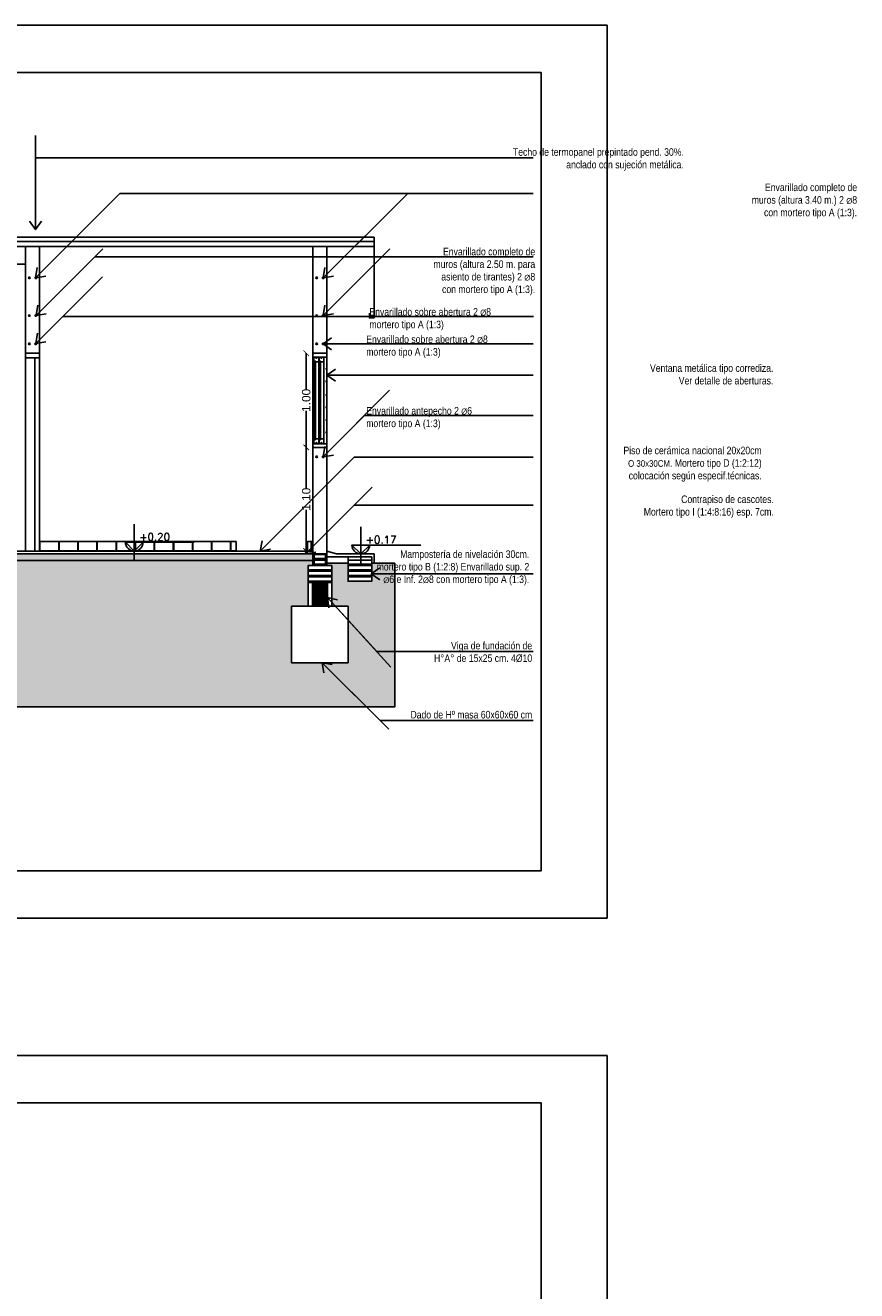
# Model space of a CAD drawing. Header units: millimetres. Extents: x 201 to 840, y 135 to 685.
# Tile 159 of 219: x 309 to 318, y 320 to 334. Entities that reach past the tile are written whole.
import ezdxf

# ---------------------------------------------------------------- set-up
doc = ezdxf.new("R2010")
doc.units = ezdxf.units.MM
doc.linetypes.add('HIDDEN2', pattern=[0.1875, 0.125, -0.0625])
for name, color, linetype in [('01', 1, 'Continuous'), ('01_ABERTURAS', 3, 'Continuous'), ('02', 2, 'Continuous'), ('03', 3, 'Continuous'), ('04', 4, 'Continuous'), ('06', 5, 'Continuous'), ('cota', 2, 'Continuous'), ('HACHT CONTRAPISO', 2, 'Continuous'), ('HACHT H°A°', 1, 'Continuous'), ('HACHT TIERRA', 252, 'Continuous'), ('LAMINA', 6, 'Continuous'), ('LLAMADAS', 1, 'Continuous'), ('muro', 6, 'Continuous'), ('NIVELES', 1, 'Continuous'), ('piso', 1, 'Continuous'), ('Techo', 4, 'Continuous')]:
    doc.layers.add(name, color=color, linetype=linetype)
doc.styles.add('ARIAL', font='arial.ttf', dxfattribs={"height": 0.06})
doc.styles.add('ROMANS', font='romans.shx')
doc.styles.get("Standard").update_dxf_attribs({"font": 'arial.ttf'})
doc.styles.add('STYLE1', font='ARIALUNI.TTF', dxfattribs={"height": 0.09})
doc.dimstyles.new('05', dxfattribs={"dimscale": 0, "dimtxt": 0.09, "dimasz": 0.05, "dimexe": 0, "dimexo": 0, "dimgap": 0, "dimtad": 0, "dimzin": 0, "dimdsep": 46, "dimtxsty": 'Standard', "dimblk": 'OPEN90', "dimcen": 0.25, "dimclrd": 1, "dimclre": 1, "dimclrt": 3, "dimadec": 0, "dimazin": 0, "dimtfac": 1, "dimtofl": 0, "dimtmove": 2, "dimatfit": 3, "dimldrblk": 'BOXFILLED', "dimfxl": 1, "dimtolj": 1, "dimtzin": 0, "dimarcsym": 0})
doc.dimstyles.new('D3', dxfattribs={"dimscale": 0, "dimtxt": 0.09, "dimasz": 0.06, "dimexe": 0, "dimexo": 0.15, "dimgap": 0, "dimtad": 0, "dimzin": 0, "dimdsep": 46, "dimtxsty": 'STYLE1', "dimblk": 'ARCHTICK', "dimcen": 1, "dimse1": 1, "dimse2": 1, "dimclrd": 1, "dimclre": 1, "dimclrt": 3, "dimadec": 0, "dimazin": 0, "dimtfac": 1, "dimtmove": 2, "dimatfit": 1, "dimldrblk": 'OPEN90', "dimfxl": 1, "dimtolj": 1, "dimtzin": 0, "dimarcsym": 0})

# ---------------------------------------------------------------- blocks, each defined once
blk = doc.blocks.new('_ARCHTICK')
at = {"color": 0, "linetype": 'ByBlock', "const_width": 0.15}
blk.add_lwpolyline([(-0.5, -0.5), (0.5, 0.5)], dxfattribs=at)
blk = doc.blocks.new('*D303')
at = {"layer": 'cota', "color": 1, "lineweight": -2}
for p, q in [((311.835, 329.145), (311.835, 328.707)), ((311.835, 328.045), (311.835, 328.482))]:
    blk.add_line(p, q, dxfattribs=at)
at = {"layer": 'DEFPOINTS', "color": 0}
for p in [(311.98, 329.145), (311.835, 328.045), (311.905, 328.045)]:
    blk.add_point(p, dxfattribs=at)
at = {"layer": 'cota', "color": 1, "lineweight": -2, "xscale": 0.06, "yscale": 0.06, "zscale": 0.06}
for p, rotation in [((311.835, 329.145), 90), ((311.835, 328.045), 270)]:
    blk.add_blockref('_ARCHTICK', p, dxfattribs=dict(at, rotation=rotation))
at = {"layer": 'cota', "color": 3, "insert": (311.835, 328.595), "char_height": 0.09, "attachment_point": 5, "rotation": 90, "style": 'STYLE1'}
blk.add_mtext('\\A1;1.10', dxfattribs=at)
blk = doc.blocks.new('_OPEN90')
at = {"color": 0, "linetype": 'ByBlock'}
for p, q in [((0, 0), (-1, 0)), ((-0.5, 0.5), (0, 0)), ((0, 0), (-0.5, -0.5))]:
    blk.add_line(p, q, dxfattribs=at)
blk = doc.blocks.new('*D304')
at = {"layer": 'cota', "color": 1, "lineweight": -2}
for p, q in [((311.835, 330.145), (311.835, 329.757)), ((311.835, 329.145), (311.835, 329.532))]:
    blk.add_line(p, q, dxfattribs=at)
at = {"layer": 'DEFPOINTS', "color": 0}
for p in [(311.835, 330.145), (311.98, 330.145), (311.98, 329.145)]:
    blk.add_point(p, dxfattribs=at)
at = {"layer": 'cota', "color": 1, "lineweight": -2, "xscale": 0.06, "yscale": 0.06, "zscale": 0.06}
for p, rotation in [((311.835, 330.145), 90), ((311.835, 329.145), 270)]:
    blk.add_blockref('_ARCHTICK', p, dxfattribs=dict(at, rotation=rotation))
at = {"layer": 'cota', "color": 3, "insert": (311.835, 329.645), "char_height": 0.09, "attachment_point": 5, "rotation": 90, "style": 'STYLE1'}
blk.add_mtext('\\A1;1.00', dxfattribs=at)

msp = doc.modelspace()

# ---------------------------------------------------------------- hatches: boundary and pattern name
at = {"layer": 'HACHT CONTRAPISO'}
h = msp.add_hatch(dxfattribs=at)
h.set_pattern_fill('AR-CONC', color=256, scale=0.0015, style=0)
h.set_pattern_definition([(50, (303.14786, 327.94485), (0.273277, -0.0239086), [0.028575, -0.314325]), (355, (303.14786, 327.94485), (-0.052864, 0.286585), [0.02286, -0.25146]), (100.451, (303.17064, 327.94286), (0.220414, 0.262675), [0.024285, -0.267135]), (46.184, (303.14786, 328.02105), (0.406619, -0.063063), [0.042862, -0.471487]), (96.6356, (303.18175, 328.0158), (0.356106, 0.371138), [0.036428, -0.400703]), (351.184, (303.14786, 328.02105), (0.356107, 0.371138), [0.03429, -0.37719]), (21, (303.18596, 328.002), (0.2274223, -0.153398), [0.028575, -0.314325]), (326, (303.18596, 328.002), (0.092703, 0.276282), [0.02286, -0.25146]), (71.4514, (303.20492, 327.98922), (0.320125, 0.122884), [0.024285, -0.267135]), (37.5, (303.14786, 327.94485), (0.0046329, 0.1268326), [0, -0.248412, 0, -0.25527, 0, -0.2524125]), (7.5, (303.14786, 327.94485), (0.1002295, 0.1502709), [0, -0.145542, 0, -0.242697, 0, -0.0962025]), (327.5, (303.0629, 327.94485), (0.2033859, -0.0085931), [0, -0.09525, 0, -0.29718, 0, -0.394335]), (317.5, (303.0248, 327.94485), (0.2221938, 0.0381397), [0, -0.123825, 0, -0.197358, 0, -0.280035])])
h.paths.add_polyline_path([(307.233, 328.015), (306, 328.015), (305.887, 327.945), (307.233, 327.945)])
h.paths.add_polyline_path([(310.01, 328.015), (307.233, 328.015), (307.233, 327.945), (310.01, 327.945)])
h.paths.add_polyline_path([(311.905, 328.015), (310.01, 328.015), (310.01, 327.945), (311.905, 327.945)])
h.paths.add_polyline_path([(306, 328.015), (303.703, 328.015), (303.703, 327.945), (305.887, 327.945)])
h.paths.add_polyline_path([(303.553, 328.015), (303.553, 328.045), (303.453, 328.015), (303.148, 328.015), (303.148, 327.985), (303.553, 327.985)])
h.paths.add_polyline_path([(303.939, 328.324), (303.939, 328.613), (303.726, 328.613), (303.726, 328.324)], flags=9)
h.paths.add_polyline_path([(303.939, 329.048), (303.939, 329.338), (303.726, 329.338), (303.726, 329.048)], flags=9)
h.paths.add_polyline_path([(307.28, 328.136), (307.657, 328.136), (307.657, 328.255), (307.28, 328.255)], flags=9)
at = {"layer": 'HACHT H°A°'}
h = msp.add_hatch(dxfattribs=at)
h.set_pattern_fill('ANSI31', color=256, scale=0.003, style=0)
h.set_pattern_definition([(45, (46.077374, 47.263677), (-0.0067351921, 0.0067351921), [])])
edge = h.paths.add_edge_path()
edge.add_line((312.039, 327.71), (312.035, 327.71))
edge.add_arc((312.037, 327.713), 0.004, 240.6067, 299.3933)
edge = h.paths.add_edge_path()
edge.add_line((311.926, 327.71), (311.922, 327.71))
edge.add_arc((311.924, 327.713), 0.004, 240.6067, 299.3933)
h.paths.add_polyline_path([(311.905, 327.46), (312.055, 327.46), (312.055, 327.71), (311.905, 327.71)])
h.paths.add_polyline_path([(311.913, 327.46), (312.048, 327.46), (312.048, 327.71), (311.913, 327.71)])
h.paths.add_polyline_path([(311.919, 327.46), (312.042, 327.46), (312.042, 327.71), (311.943, 327.71), (311.946, 327.707), (311.942, 327.703), (311.935, 327.71), (311.921, 327.71), (311.935, 327.696), (311.93, 327.692), (311.919, 327.703)])
edge = h.paths.add_edge_path()
edge.add_line((312.031, 327.46), (312.04, 327.46))
edge.add_arc((312.036, 327.458), 0.005, 25.018, 154.982)
edge = h.paths.add_edge_path()
edge.add_line((311.921, 327.46), (311.93, 327.46))
edge.add_arc((311.925, 327.458), 0.005, 25.018, 154.982)
at = {"layer": 'HACHT TIERRA', "ltscale": 0.01}
h = msp.add_hatch(dxfattribs=at)
h.set_pattern_fill('EARTH,_O', color=256, scale=0.02, angle=45)
h.set_pattern_definition([(45, (302.96157, 326.39051), (1e-17, 0.1796051), [0.127, -0.127]), (45, (302.92789, 326.42418), (1e-17, 0.1796051), [0.127, -0.127]), (45, (302.89421, 326.45786), (1e-17, 0.1796051), [0.127, -0.127]), (135, (302.89421, 326.48031), (-0.1796051, 1e-17), [0.127, -0.127]), (135, (302.92789, 326.51398), (-0.1796051, 1e-17), [0.127, -0.127]), (135, (302.96157, 326.54766), (-0.1796051, 1e-17), [0.127, -0.127])])
h.paths.add_polyline_path([(312.774, 326.391), (312.774, 327.915), (312.53, 327.915), (312.53, 327.725), (312.28, 327.725), (312.28, 327.915), (312.055, 327.915), (312.055, 327.89), (312.105, 327.89), (312.105, 327.46), (312.28, 327.46), (312.28, 326.86), (311.68, 326.86), (311.68, 327.46), (311.855, 327.46), (311.855, 327.89), (311.905, 327.89), (311.905, 327.945), (303.703, 327.945), (303.703, 327.89), (303.753, 327.89), (303.753, 327.46), (303.928, 327.46), (303.928, 326.86), (303.328, 326.86), (303.328, 327.46), (303.503, 327.46), (303.503, 327.89), (303.553, 327.89), (303.553, 327.915), (303.328, 327.915), (303.328, 327.725), (303.078, 327.725), (303.078, 327.915), (303.053, 327.915), (302.962, 327.915), (302.962, 326.391)])

# ---------------------------------------------------------------- linework, layer by layer
for points in [[(299.781, 333.626), (315.028, 333.626), (315.028, 324.149), (299.781, 324.149)], [(299.781, 322.689), (315.028, 322.689), (315.028, 313.212), (299.781, 313.212)]]:
    msp.add_lwpolyline(points, close=True)
at = {"layer": '01', "ltscale": 0.01}
msp.add_line((306.405, 331.09), (308.855, 331.09), dxfattribs=at)
at = {"layer": '01'}
for p, q in [((311.905, 329.195), (311.905, 330.095)), ((311.915, 329.195), (311.915, 330.095)), ((312.055, 329.982), (312.055, 330.105)), ((312.055, 329.972), (312.055, 329.849)), ((312.055, 329.706), (312.055, 329.839)), ((312.055, 329.696), (312.055, 329.573)), ((312.055, 329.441), (312.055, 329.563)), ((312.055, 329.431), (312.055, 329.308)), ((312.055, 329.298), (312.055, 329.185)), ((311.9, 328.145), (311.905, 328.145)), ((311.9, 328.047), (311.905, 328.047)), ((311.92, 328.01), (311.92, 328.015)), ((311.92, 327.965), (311.92, 327.95)), ((311.92, 327.89), (311.92, 327.905)), ((312.04, 328.01), (312.04, 328.015)), ((312.04, 327.965), (312.04, 327.95)), ((312.04, 327.89), (312.04, 327.905)), ((312.28, 327.95), (312.28, 327.985)), ((312.28, 327.905), (312.28, 327.89)), ((312.53, 327.95), (312.53, 327.985)), ((312.53, 327.905), (312.53, 327.89)), ((311.855, 327.845), (311.855, 327.83)), ((311.855, 327.77), (311.855, 327.785)), ((312.105, 327.845), (312.105, 327.83)), ((312.105, 327.77), (312.105, 327.785)), ((312.28, 327.845), (312.28, 327.83)), ((312.28, 327.77), (312.28, 327.785)), ((312.53, 327.845), (312.53, 327.83)), ((312.53, 327.77), (312.53, 327.785)), ((311.855, 327.725), (311.855, 327.71)), ((312.105, 327.725), (312.105, 327.71))]:
    msp.add_line(p, q, dxfattribs=at)
at = {"layer": '01', "ltscale": 0.01}
msp.add_lwpolyline([(312.555, 330.572), (312.555, 330.52), (312.505, 330.52), (312.505, 330.572)], dxfattribs=at)
at = {"layer": '01'}
for points in [[(311.928, 330.062), (311.932, 330.062), (311.932, 329.227), (311.928, 329.227), (311.928, 330.062)], [(311.981, 330.062), (311.985, 330.062), (311.985, 329.227), (311.981, 329.227), (311.981, 330.062)]]:
    msp.add_lwpolyline(points, dxfattribs=at)
for points in [[(309.208, 328.047), (309.009, 328.047), (309.009, 328.145), (309.208, 328.145)], [(309.411, 328.047), (309.212, 328.047), (309.212, 328.145), (309.411, 328.145)], [(309.613, 328.047), (309.415, 328.047), (309.415, 328.145), (309.613, 328.145)], [(309.816, 328.047), (309.617, 328.047), (309.617, 328.145), (309.816, 328.145)], [(310.019, 328.047), (309.82, 328.047), (309.82, 328.145), (310.019, 328.145)], [(310.221, 328.047), (310.023, 328.047), (310.023, 328.145), (310.221, 328.145)], [(310.424, 328.047), (310.226, 328.047), (310.226, 328.145), (310.424, 328.145)], [(310.627, 328.047), (310.428, 328.047), (310.428, 328.145), (310.627, 328.145)], [(310.83, 328.047), (310.631, 328.047), (310.631, 328.145), (310.83, 328.145)], [(311.032, 328.047), (310.834, 328.047), (310.834, 328.145), (311.032, 328.145)], [(311.09, 328.047), (311.036, 328.047), (311.036, 328.145), (311.09, 328.145)], [(311.886, 328.047), (311.847, 328.047), (311.847, 328.145), (311.886, 328.145)]]:
    msp.add_lwpolyline(points, close=True, dxfattribs=at)
at = {"layer": '01_ABERTURAS', "color": 1}
msp.add_line((308.855, 330.095), (308.855, 328.045), dxfattribs=at)
at = {"layer": '01_ABERTURAS', "color": 2}
for p, q in [((308.955, 330.095), (308.955, 328.045)), ((309.005, 330.095), (309.005, 328.045))]:
    msp.add_line(p, q, dxfattribs=at)
at = {"layer": '01_ABERTURAS'}
msp.add_lwpolyline([(308.855, 330.095), (309.005, 330.095), (309.005, 330.145), (308.855, 330.145)], close=True, dxfattribs=at)
at = {"layer": '02'}
for p, q in [((311.905, 330.142), (311.915, 330.142)), ((311.917, 330.052), (311.917, 329.237)), ((311.967, 330.052), (311.967, 329.237)), ((311.971, 330.052), (311.971, 329.237)), ((312.021, 330.052), (312.021, 329.237)), ((312.045, 330.142), (312.055, 330.142)), ((311.905, 329.147), (311.915, 329.147)), ((312.045, 329.147), (312.055, 329.147))]:
    msp.add_line(p, q, dxfattribs=at)
for points in [[(311.905, 330.142), (311.905, 330.095), (311.915, 330.095), (311.915, 330.105), (312.055, 330.105), (312.055, 330.142)], [(311.945, 330.102), (311.967, 330.102), (311.967, 330.052), (311.932, 330.052), (311.932, 330.062), (311.917, 330.062), (311.917, 330.102), (311.94, 330.102), (311.94, 330.102), (311.94, 330.102), (311.94, 330.092), (311.945, 330.092), (311.945, 330.102)], [(311.998, 330.102), (312.021, 330.102), (312.021, 330.052), (311.986, 330.052), (311.986, 330.062), (311.971, 330.062), (311.971, 330.102), (311.993, 330.102), (311.993, 330.102), (311.993, 330.102), (311.993, 330.092), (311.998, 330.092), (311.998, 330.102)], [(311.945, 329.187), (311.967, 329.187), (311.967, 329.237), (311.932, 329.237), (311.932, 329.227), (311.917, 329.227), (311.917, 329.187), (311.94, 329.187), (311.94, 329.187), (311.94, 329.187), (311.94, 329.197), (311.945, 329.197), (311.945, 329.187)], [(311.998, 329.187), (312.021, 329.187), (312.021, 329.237), (311.986, 329.237), (311.986, 329.227), (311.971, 329.227), (311.971, 329.187), (311.993, 329.187), (311.993, 329.187), (311.993, 329.187), (311.993, 329.197), (311.998, 329.197), (311.998, 329.187)], [(311.905, 329.147), (311.905, 329.195), (311.915, 329.195), (311.915, 329.185), (312.055, 329.185), (312.055, 329.147)], [(311.919, 327.678), (311.93, 327.667), (311.935, 327.671), (311.919, 327.686)]]:
    msp.add_lwpolyline(points, dxfattribs=at)
for points in [[(311.917, 330.052), (311.927, 330.052), (311.927, 330.062), (311.917, 330.062)], [(311.941, 330.105), (311.944, 330.105), (311.944, 330.093), (311.941, 330.093)], [(311.971, 330.052), (311.981, 330.052), (311.981, 330.062), (311.971, 330.062)], [(311.994, 330.105), (311.997, 330.105), (311.997, 330.093), (311.994, 330.093)], [(312.045, 329.972), (312.055, 329.972), (312.055, 329.982), (312.045, 329.982)], [(312.045, 329.839), (312.055, 329.839), (312.055, 329.849), (312.045, 329.849)], [(312.045, 329.696), (312.055, 329.696), (312.055, 329.706), (312.045, 329.706)], [(312.045, 329.563), (312.055, 329.563), (312.055, 329.573), (312.045, 329.573)], [(312.045, 329.431), (312.055, 329.431), (312.055, 329.441), (312.045, 329.441)], [(311.917, 329.237), (311.927, 329.237), (311.927, 329.227), (311.917, 329.227)], [(311.971, 329.237), (311.981, 329.237), (311.981, 329.227), (311.971, 329.227)], [(312.045, 329.298), (312.055, 329.298), (312.055, 329.308), (312.045, 329.308)], [(311.941, 329.185), (311.944, 329.185), (311.944, 329.197), (311.941, 329.197)], [(311.994, 329.185), (311.997, 329.185), (311.997, 329.197), (311.994, 329.197)]]:
    msp.add_lwpolyline(points, close=True, dxfattribs=at)
at = {"layer": '02', "ltscale": 0.01}
for points in [[(311.9, 328.047), (311.9, 328.145), (311.886, 328.145), (311.886, 328.047)], [(312.04, 327.965), (311.92, 327.965), (311.92, 328.01), (312.04, 328.01)], [(312.04, 327.95), (311.92, 327.95), (311.92, 327.905), (312.04, 327.905)], [(312.28, 327.95), (312.53, 327.95), (312.53, 327.905), (312.28, 327.905)], [(312.105, 327.89), (311.855, 327.89), (311.855, 327.845), (312.105, 327.845)], [(312.105, 327.785), (311.855, 327.785), (311.855, 327.83), (312.105, 327.83)], [(312.105, 327.77), (311.855, 327.77), (311.855, 327.725), (312.105, 327.725)], [(312.28, 327.89), (312.53, 327.89), (312.53, 327.845), (312.28, 327.845)], [(312.28, 327.785), (312.53, 327.785), (312.53, 327.83), (312.28, 327.83)], [(312.28, 327.77), (312.53, 327.77), (312.53, 327.725), (312.28, 327.725)], [(311.855, 327.46), (311.855, 327.71), (311.9, 327.71), (311.9, 327.46)], [(312.105, 327.46), (312.105, 327.71), (312.06, 327.71), (312.06, 327.46)]]:
    msp.add_lwpolyline(points, close=True, dxfattribs=at)
at = {"layer": '02'}
for points in [[(311.946, 327.682), (311.932, 327.696, 0.668179), (311.913, 327.688), (311.913, 327.482, 0.414214), (311.924, 327.471), (312.037, 327.471, 0.414214), (312.048, 327.482), (312.048, 327.688, 0.414214), (312.037, 327.699), (311.924, 327.699)], [(311.946, 327.682), (311.942, 327.678), (311.928, 327.692, 0.668179), (311.919, 327.688), (311.919, 327.482, 0.414214), (311.924, 327.477), (312.037, 327.477, 0.414214), (312.042, 327.482), (312.042, 327.688, 0.414214), (312.037, 327.693), (311.935, 327.693)]]:
    msp.add_lwpolyline(points, format="xyb", dxfattribs=at)
at = {"layer": '03'}
for p, q in [((311.905, 328.045), (306.405, 328.045)), ((312.155, 328.015), (312.055, 328.045)), ((303.703, 328.015), (311.905, 328.015)), ((312.53, 327.985), (312.055, 327.985)), ((312.555, 328.015), (312.155, 328.015))]:
    msp.add_line(p, q, dxfattribs=at)
msp.add_lwpolyline([(312.555, 328.015), (312.555, 327.915)], dxfattribs=at)
at = {"layer": '03', "linetype": 'HIDDEN2', "ltscale": 0.6}
msp.add_lwpolyline([(311.68, 326.86), (312.28, 326.86), (312.28, 327.46), (311.68, 327.46)], close=True, dxfattribs=at)
at = {"layer": '03', "ltscale": 0.01}
for centre, radius in [((308.896, 330.945), 0.00811), ((308.965, 330.945), 0.00811), ((311.946, 330.945), 0.00811), ((312.015, 330.945), 0.00811), ((308.896, 330.545), 0.00811), ((308.965, 330.545), 0.00811), ((311.946, 330.545), 0.00811), ((312.015, 330.545), 0.00811), ((308.896, 330.245), 0.00811), ((308.964, 330.245), 0.00811), ((311.946, 330.245), 0.00811), ((312.014, 330.245), 0.00811), ((311.946, 329.045), 0.00811), ((312.015, 329.045), 0.00811), ((312.356, 327.838), 0.00811), ((312.454, 327.838), 0.00811), ((311.924, 327.688), 0.004), ((312.037, 327.688), 0.004), ((311.925, 327.483), 0.005), ((312.036, 327.483), 0.005)]:
    msp.add_circle(centre, radius, dxfattribs=at)
at = {"layer": '04'}
for p, q in [((311.905, 327.945), (303.703, 327.945)), ((312.28, 327.915), (312.055, 327.915)), ((312.555, 327.915), (312.53, 327.915))]:
    msp.add_line(p, q, dxfattribs=at)
at = {"layer": '06', "ltscale": 0.01}
for p, q in [((311.905, 328.015), (311.905, 327.89)), ((312.055, 328.015), (311.905, 328.015)), ((312.055, 328.015), (311.905, 328.015)), ((312.055, 328.015), (312.055, 327.89))]:
    msp.add_line(p, q, dxfattribs=at)
msp.add_lwpolyline([(311.905, 327.46), (312.055, 327.46), (312.055, 327.71), (311.905, 327.71)], close=True, dxfattribs=at)
at = {"layer": 'HACHT TIERRA', "ltscale": 0.01}
msp.add_lwpolyline([(303.703, 327.945), (311.905, 327.945), (311.905, 327.89), (311.855, 327.89), (311.855, 327.46), (311.68, 327.46), (311.68, 326.86), (312.28, 326.86), (312.28, 327.46), (312.105, 327.46), (312.105, 327.89), (312.055, 327.89), (312.055, 327.915), (312.28, 327.915), (312.28, 327.725), (312.53, 327.725), (312.53, 327.915), (312.774, 327.915), (312.774, 326.391), (302.962, 326.391)], dxfattribs=at)
at = {"layer": 'LAMINA'}
for points in [[(300.281, 324.649), (314.328, 324.649), (314.328, 333.126), (300.281, 333.126)], [(300.281, 313.712), (314.328, 313.712), (314.328, 322.189), (300.281, 322.189)]]:
    msp.add_lwpolyline(points, close=True, dxfattribs=at)
at = {"layer": 'muro', "ltscale": 0.01}
for p, q in [((311.905, 330.145), (311.905, 331.279)), ((312.055, 330.145), (312.055, 331.279)), ((308.855, 330.145), (309.005, 330.145)), ((311.905, 330.145), (312.055, 330.145)), ((311.905, 329.145), (312.055, 329.145))]:
    msp.add_line(p, q, dxfattribs=at)
for points in [[(308.855, 331.279), (308.855, 330.145)], [(309.005, 330.145), (309.005, 331.279)], [(311.905, 329.145), (311.905, 328.015), (312.055, 328.015), (312.055, 329.145)]]:
    msp.add_lwpolyline(points, dxfattribs=at)
at = {"layer": 'NIVELES', "color": 1}
for p, q in [((310.01, 327.946), (310.01, 328.331)), ((312.414, 327.916), (312.414, 328.301))]:
    msp.add_line(p, q, dxfattribs=at)
at = {"layer": 'NIVELES', "color": 3}
for points in [[(310.646, 328.139), (309.916, 328.139), (310.01, 328.045), (310.104, 328.139)], [(313.051, 328.109), (312.32, 328.109), (312.414, 328.015), (312.509, 328.109)]]:
    msp.add_lwpolyline(points, dxfattribs=at)
at = {"layer": 'NIVELES', "color": 1}
for centre in [(310.01, 328.139), (312.414, 328.109)]:
    msp.add_arc(centre, 0.0941, 180, 0, dxfattribs=at)
at = {"layer": 'piso'}
msp.add_line((312.555, 330.52), (312.555, 331.279), dxfattribs=at)
at = {"layer": 'Techo'}
for points in [[(303.053, 331.377), (312.555, 331.377), (312.555, 331.33), (303.053, 331.33)], [(303.053, 331.33), (312.555, 331.33), (312.555, 331.279), (303.053, 331.279)]]:
    msp.add_lwpolyline(points, close=True, dxfattribs=at)

# ---------------------------------------------------------------- texts
at = {"layer": 'LLAMADAS', "color": 2, "ltscale": 0.01, "char_height": 0.08, "style": 'ARIAL'}
for s, insert, width, attachment_point in [('{\\fTechnic|b0|i0|c2|p2;Techo de termopanel prepintado pend. 30%. \\Panclado con sujeción metálica. }', (315.843, 332.321), 4.32665, 3), ('{\\fTechnic|b0|i0|c2|p2;Envarillado completo de\\Pmuros (altura 3.40 m.) 2 \\H0.75x;Ø\\H1.3333x;8\\Pcon mortero tipo A (1:3).}', (317.682, 331.946), 4.89877, 3), ('{\\fTechnic|b0|i0|c2|p2;Envarillado completo de\\Pmuros (altura 2.50 m. para\\Pasiento de tirantes) 2 \\H0.75x;Ø\\H1.3333x;8\\Pcon mortero tipo A (1:3).}', (314.265, 331.264), 1.77381, 3), ('{\\fTechnic|b0|i0|c2|p2;Envarillado sobre abertura 2 \\H0.8x;Ø\\H1.25x;8\\Pmortero tipo A (1:3)}', (312.506, 330.624), 4.32665, 1), ('{\\fTechnic|b0|i0|c2|p2;Envarillado sobre abertura 2 \\H0.8x;Ø\\H1.25x;8\\Pmortero tipo A (1:3)}', (312.472, 330.333), 4.32665, 1), ('{\\fTechnic|b0|i0|c2|p2;Ventana metálica tipo corrediza.\\PVer detalle de aberturas.}', (316.793, 330.027), 4.32665, 3), ('{\\fTechnic|b0|i0|c2|p2;Envarillado antepecho 2 \\H0.8x;Ø\\H1.25x;6\\Pmortero tipo A (1:3)}', (312.472, 329.574), 4.32665, 1), ('{\\fTechnic|b0|i0|c2|p2;Piso de cerámica nacional 20x20cm \\P\\H0.875x;O 30x30CM\\H1.1429x;. Mortero tipo D (1:2:12)\\Pcolocación según especif.técnicas. }', (316.669, 329.153), 4.32665, 3), ('{\\fTechnic|b0|i0|c2|p2;Contrapiso de cascotes. \\PMortero tipo I (1:4:8:16) esp. 7cm.}', (316.798, 328.635), 4.32665, 3), ('{\\fTechnic|b0|i0|c2|p2;Mampostería de nivelación 30cm. mortero tipo B (1:2:8) Envarillado sup. 2 \\H0.75x;Ø\\H1.3333x;6 e Inf. 2\\H0.75002x;Ø\\H1.3333x;8 con mortero tipo A (1:3).\\fArial|b0|i0|c0|p34;\\P\\pi0.77315;} ', (314.202, 328.052), 1.35298, 3), ('{\\fTechnic|b0|i0|c2|p2;Viga de fundación de\\PH°A° de 15x25 cm. 4%%C10}', (314.233, 327.081), 4.32665, 3), ('{\\fTechnic|b0|i0|c2|p2;Dado de Hº masa 60x60x60 cm}', (314.233, 326.348), 4.32665, 3)]:
    msp.add_mtext(s, dxfattribs=dict(at, insert=insert, width=width, attachment_point=attachment_point))
at = {"layer": 'NIVELES', "color": 2, "style": 'ROMANS'}
for tag, p in [('+0.20', (310.062, 328.156)), ('+0.17', (312.466, 328.126))]:
    msp.add_attdef(tag, p, '_0.00', height=0.0794, dxfattribs=at)

# ---------------------------------------------------------------- dimensions: what is measured, and where the dimension line sits
at = {"layer": 'cota'}
for base, p2, picture, middle in [((311.835, 330.145), (311.98, 330.145), '*D304', (311.835, 329.645)), ((311.835, 328.045), (311.905, 328.045), '*D303', (311.835, 328.595))]:
    dim = msp.add_linear_dim(base=base, p1=(311.98, 329.145), p2=p2, angle=90, dimstyle='D3', override={"dimscale": 1}, dxfattribs=at)
    dim.commit()
    dim.dimension.update_dxf_attribs({"geometry": picture, "text_midpoint": middle})

# ---------------------------------------------------------------- leaders
at = {"layer": 'LLAMADAS'}
for points in [[(308.962, 331.457), (308.962, 332.22), (314.245, 332.22)], [(308.961, 330.945), (309.855, 331.84), (312.913, 331.84)], [(312.015, 330.945), (312.913, 331.84), (314.245, 331.84)], [(308.967, 330.545), (309.59, 331.167), (312.638, 331.167)], [(312.015, 330.545), (312.638, 331.167), (314.244, 331.167)], [(308.964, 330.248), (309.251, 330.535), (314.248, 330.535)], [(312.014, 330.245), (314.245, 330.245)], [(312.055, 329.911), (314.245, 329.911)], [(312.015, 329.045), (312.452, 329.485), (314.245, 329.485)], [(311.347, 328.045), (312.345, 329.043), (314.245, 329.043)], [(311.828, 328.015), (312.345, 328.532), (314.245, 328.532)], [(312.525, 327.803), (314.245, 327.803)], [(312.06, 327.552), (312.583, 326.978), (314.245, 326.978)], [(312.003, 326.86), (312.618, 326.245), (314.244, 326.245)]]:
    msp.add_leader(points, dimstyle='05', override={"dimscale": 1, "dimasz": 0.09, "dimldrblk": 'OPEN90'}, dxfattribs=at)

doc.saveas('drawing.dxf')
